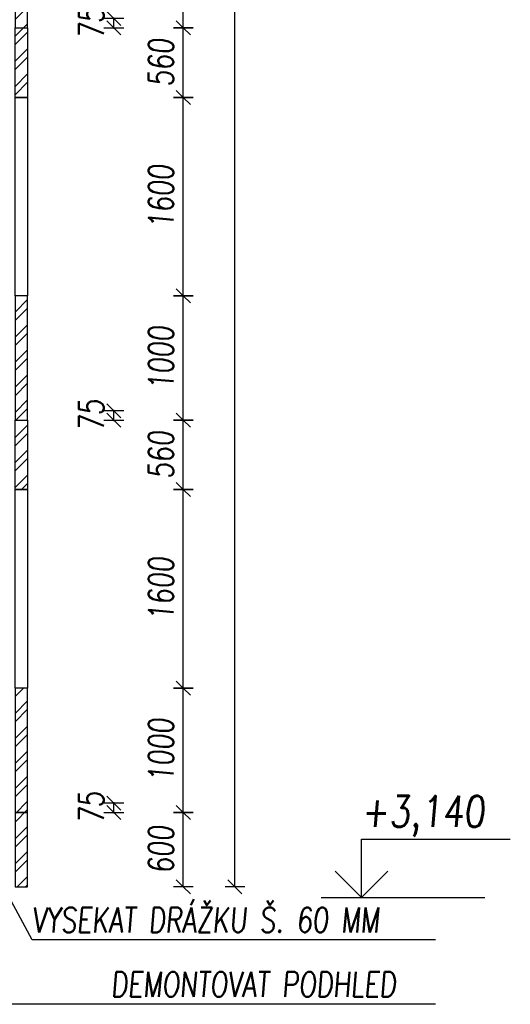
# Model space of a CAD drawing. Header units: millimetres. Extents: x 22267 to 193155, y 329430 to 541733.
# Tile 45 of 89: x 152825 to 156773, y 346809 to 354741. Entities that reach past the tile are written whole.
import ezdxf

# ---------------------------------------------------------------- set-up
doc = ezdxf.new("R2010")
doc.units = ezdxf.units.MM
for name, color, linetype in [('BOURÁNÍ FASÁDY', 30, 'Continuous'), ('KOTY', 7, 'Continuous'), ('KOTY_100', 7, 'Continuous'), ('KÓTY BP FASÁDA', 255, 'Continuous'), ('KÓTY BP PODLAHA', 255, 'Continuous')]:
    doc.layers.add(name, color=color, linetype=linetype)
doc.styles.add('CS-ROMANS', font='romans.shx', dxfattribs={"width": 0.75, "oblique": 5})
doc.styles.add('CS-ROMANS_100', font='romans.shx', dxfattribs={"width": 0.75, "oblique": 5, "height": 200})
doc.styles.add('ROMANS', font='romans.shx', dxfattribs={"width": 0.75, "oblique": 5, "height": 200})
doc.dimstyles.new('A_KÓTA_100', dxfattribs={"dimtxt": 200, "dimasz": 4, "dimexe": 100, "dimexo": 1500, "dimgap": 80, "dimtad": 1, "dimdec": 0, "dimdsep": 46, "dimtxsty": 'CS-ROMANS_100', "dimblk": 'KOT_CARA20', "dimcen": 90, "dimse1": 1, "dimse2": 1, "dimclrd": 256, "dimclre": 256, "dimclrt": 256, "dimadec": 0, "dimazin": 0, "dimtfac": 1, "dimtdec": 0, "dimtix": 1, "dimtmove": 2, "dimatfit": 3, "dimldrblk": 'OBLIQUE', "dimfxl": 1, "dimfxlon": 1, "dimtolj": 1, "dimarcsym": 0})

# ---------------------------------------------------------------- blocks, each defined once
blk = doc.blocks.new('VÝŠKOVÁ KÓTA 1')
at = {"ltscale": 0.25}
for p, q in [((0, 3.758), (9.586, 3.758)), ((0, 0), (0, 3.758)), ((0, 0), (-1.697, 1.697)), ((0, 0), (1.697, 1.697))]:
    blk.add_line(p, q, dxfattribs=at)
at = {"style": 'ROMANS', "oblique": 5, "width": 0.8}
blk.add_attdef('VÝŠKA', (0, 4.539), '', height=2, dxfattribs=at)
blk = doc.blocks.new('KOT_CARA20')
for p, q in [((0, 20), (0, -20)), ((0, 0), (-14.1, -14.1)), ((0, 0), (14.1, 14.1))]:
    blk.add_line(p, q)
blk = doc.blocks.new('*D2899')
at = {"layer": 'Defpoints', "color": 0, "transparency": 16777216}
for p in [(153222.1, 351590.5), (153581.9, 351590.5), (153222.1, 351515.5)]:
    blk.add_point(p, dxfattribs=at)
at = {"layer": 'KÓTY BP FASÁDA', "lineweight": -2, "transparency": 16777216}
for p, q in [((153581.9, 351594.5), (153581.9, 351598.5)), ((153581.9, 351515.5), (153581.9, 351590.5)), ((153581.9, 351511.5), (153581.9, 351507.5))]:
    blk.add_line(p, q, dxfattribs=at)
at = {"layer": 'KÓTY BP FASÁDA', "lineweight": -2, "transparency": 16777216, "xscale": 4, "yscale": 4, "zscale": 4}
for p, rotation in [((153581.9, 351590.5), 270), ((153581.9, 351515.5), 90)]:
    blk.add_blockref('KOT_CARA20', p, dxfattribs=dict(at, rotation=rotation))
at = {"layer": 'KÓTY BP FASÁDA', "transparency": 16777216, "insert": (153401.9, 351553), "char_height": 200, "attachment_point": 5, "rotation": 90, "style": 'CS-ROMANS_100'}
blk.add_mtext('\\A1;75', dxfattribs=at)
blk = doc.blocks.new('_OBLIQUE')
at = {"color": 0, "linetype": 'ByBlock', "ltscale": 15}
blk.add_line((-0.5, -0.5), (0.5, 0.5), dxfattribs=at)
blk = doc.blocks.new('*D2903')
at = {"layer": 'Defpoints', "color": 0, "transparency": 16777216}
for p in [(153222.1, 348430.5), (153581.9, 348430.5), (153222.1, 348355.5)]:
    blk.add_point(p, dxfattribs=at)
at = {"layer": 'KÓTY BP FASÁDA', "lineweight": -2, "transparency": 16777216}
for p, q in [((153581.9, 348434.5), (153581.9, 348438.5)), ((153581.9, 348355.5), (153581.9, 348430.5)), ((153581.9, 348351.5), (153581.9, 348347.5))]:
    blk.add_line(p, q, dxfattribs=at)
at = {"layer": 'KÓTY BP FASÁDA', "lineweight": -2, "transparency": 16777216, "xscale": 4, "yscale": 4, "zscale": 4}
for p, rotation in [((153581.9, 348430.5), 270), ((153581.9, 348355.5), 90)]:
    blk.add_blockref('KOT_CARA20', p, dxfattribs=dict(at, rotation=rotation))
at = {"layer": 'KÓTY BP FASÁDA', "transparency": 16777216, "insert": (153401.9, 348393), "char_height": 200, "attachment_point": 5, "rotation": 90, "style": 'CS-ROMANS_100'}
blk.add_mtext('\\A1;75', dxfattribs=at)
blk = doc.blocks.new('*D2905')
at = {"layer": 'Defpoints', "color": 0, "transparency": 16777216}
for p in [(153222.1, 354750.5), (153581.9, 354750.5), (153222.1, 354675.5)]:
    blk.add_point(p, dxfattribs=at)
at = {"layer": 'KÓTY BP FASÁDA', "lineweight": -2, "transparency": 16777216}
for p, q in [((153581.9, 354754.5), (153581.9, 354758.5)), ((153581.9, 354675.5), (153581.9, 354750.5)), ((153581.9, 354671.5), (153581.9, 354667.5))]:
    blk.add_line(p, q, dxfattribs=at)
at = {"layer": 'KÓTY BP FASÁDA', "lineweight": -2, "transparency": 16777216, "xscale": 4, "yscale": 4, "zscale": 4}
for p, rotation in [((153581.9, 354750.5), 270), ((153581.9, 354675.5), 90)]:
    blk.add_blockref('KOT_CARA20', p, dxfattribs=dict(at, rotation=rotation))
at = {"layer": 'KÓTY BP FASÁDA', "transparency": 16777216, "insert": (153401.9, 354713), "char_height": 200, "attachment_point": 5, "rotation": 90, "style": 'CS-ROMANS_100'}
blk.add_mtext('\\A1;75', dxfattribs=at)
blk = doc.blocks.new('*D3025')
at = {"layer": 'Defpoints', "color": 0, "transparency": 16777216}
for p in [(152837.4, 348355.5), (154141.6, 348355.5), (152887.4, 347755.5)]:
    blk.add_point(p, dxfattribs=at)
at = {"layer": 'KÓTY BP FASÁDA', "lineweight": -2, "transparency": 16777216}
blk.add_line((154141.6, 347759.5), (154141.6, 348351.5), dxfattribs=at)
at = {"layer": 'KÓTY BP FASÁDA', "lineweight": -2, "transparency": 16777216, "xscale": 4, "yscale": 4, "zscale": 4}
for p, rotation in [((154141.6, 348355.5), 90), ((154141.6, 347755.5), 270)]:
    blk.add_blockref('KOT_CARA20', p, dxfattribs=dict(at, rotation=rotation))
at = {"layer": 'KÓTY BP FASÁDA', "transparency": 16777216, "insert": (153961.6, 348055.5), "char_height": 200, "attachment_point": 5, "rotation": 90, "style": 'CS-ROMANS_100'}
blk.add_mtext('\\A1;600', dxfattribs=at)
blk = doc.blocks.new('*D3026')
at = {"layer": 'Defpoints', "color": 0, "transparency": 16777216}
for p in [(152887.4, 349355.5), (154141.6, 349355.5), (152837.4, 348355.5)]:
    blk.add_point(p, dxfattribs=at)
at = {"layer": 'KÓTY BP FASÁDA', "lineweight": -2, "transparency": 16777216}
blk.add_line((154141.6, 348359.5), (154141.6, 349351.5), dxfattribs=at)
at = {"layer": 'KÓTY BP FASÁDA', "lineweight": -2, "transparency": 16777216, "xscale": 4, "yscale": 4, "zscale": 4}
for p, rotation in [((154141.6, 349355.5), 90), ((154141.6, 348355.5), 270)]:
    blk.add_blockref('KOT_CARA20', p, dxfattribs=dict(at, rotation=rotation))
at = {"layer": 'KÓTY BP FASÁDA', "transparency": 16777216, "insert": (153961.6, 348855.5), "char_height": 200, "attachment_point": 5, "rotation": 90, "style": 'CS-ROMANS_100'}
blk.add_mtext('\\A1;1000', dxfattribs=at)
blk = doc.blocks.new('*D3028')
at = {"layer": 'Defpoints', "color": 0, "transparency": 16777216}
for p in [(152837.4, 350955.5), (154141.6, 350955.5), (152887.4, 349355.5)]:
    blk.add_point(p, dxfattribs=at)
at = {"layer": 'KÓTY BP FASÁDA', "lineweight": -2, "transparency": 16777216}
blk.add_line((154141.6, 349359.5), (154141.6, 350951.5), dxfattribs=at)
at = {"layer": 'KÓTY BP FASÁDA', "lineweight": -2, "transparency": 16777216, "xscale": 4, "yscale": 4, "zscale": 4}
for p, rotation in [((154141.6, 350955.5), 90), ((154141.6, 349355.5), 270)]:
    blk.add_blockref('KOT_CARA20', p, dxfattribs=dict(at, rotation=rotation))
at = {"layer": 'KÓTY BP FASÁDA', "transparency": 16777216, "insert": (153961.6, 350155.5), "char_height": 200, "attachment_point": 5, "rotation": 90, "style": 'CS-ROMANS_100'}
blk.add_mtext('\\A1;1600', dxfattribs=at)
blk = doc.blocks.new('*D3029')
at = {"layer": 'Defpoints', "color": 0, "transparency": 16777216}
for p in [(152837.4, 351515.5), (154141.6, 351515.5), (152837.4, 350955.5)]:
    blk.add_point(p, dxfattribs=at)
at = {"layer": 'KÓTY BP FASÁDA', "lineweight": -2, "transparency": 16777216}
blk.add_line((154141.6, 350959.5), (154141.6, 351511.5), dxfattribs=at)
at = {"layer": 'KÓTY BP FASÁDA', "lineweight": -2, "transparency": 16777216, "xscale": 4, "yscale": 4, "zscale": 4}
for p, rotation in [((154141.6, 351515.5), 90), ((154141.6, 350955.5), 270)]:
    blk.add_blockref('KOT_CARA20', p, dxfattribs=dict(at, rotation=rotation))
at = {"layer": 'KÓTY BP FASÁDA', "transparency": 16777216, "insert": (153961.6, 351235.5), "char_height": 200, "attachment_point": 5, "rotation": 90, "style": 'CS-ROMANS_100'}
blk.add_mtext('\\A1;560', dxfattribs=at)
blk = doc.blocks.new('*D3030')
at = {"layer": 'Defpoints', "color": 0, "transparency": 16777216}
for p in [(152837.4, 352515.5), (154141.6, 352515.5), (152837.4, 351515.5)]:
    blk.add_point(p, dxfattribs=at)
at = {"layer": 'KÓTY BP FASÁDA', "lineweight": -2, "transparency": 16777216}
blk.add_line((154141.6, 351519.5), (154141.6, 352511.5), dxfattribs=at)
at = {"layer": 'KÓTY BP FASÁDA', "lineweight": -2, "transparency": 16777216, "xscale": 4, "yscale": 4, "zscale": 4}
for p, rotation in [((154141.6, 352515.5), 90), ((154141.6, 351515.5), 270)]:
    blk.add_blockref('KOT_CARA20', p, dxfattribs=dict(at, rotation=rotation))
at = {"layer": 'KÓTY BP FASÁDA', "transparency": 16777216, "insert": (153961.6, 352015.5), "char_height": 200, "attachment_point": 5, "rotation": 90, "style": 'CS-ROMANS_100'}
blk.add_mtext('\\A1;1000', dxfattribs=at)
blk = doc.blocks.new('*D3031')
at = {"layer": 'Defpoints', "color": 0, "transparency": 16777216}
for p in [(152837.4, 354115.5), (154141.6, 354115.5), (152837.4, 352515.5)]:
    blk.add_point(p, dxfattribs=at)
at = {"layer": 'KÓTY BP FASÁDA', "lineweight": -2, "transparency": 16777216}
blk.add_line((154141.6, 352519.5), (154141.6, 354111.5), dxfattribs=at)
at = {"layer": 'KÓTY BP FASÁDA', "lineweight": -2, "transparency": 16777216, "xscale": 4, "yscale": 4, "zscale": 4}
for p, rotation in [((154141.6, 354115.5), 90), ((154141.6, 352515.5), 270)]:
    blk.add_blockref('KOT_CARA20', p, dxfattribs=dict(at, rotation=rotation))
at = {"layer": 'KÓTY BP FASÁDA', "transparency": 16777216, "insert": (153961.6, 353315.5), "char_height": 200, "attachment_point": 5, "rotation": 90, "style": 'CS-ROMANS_100'}
blk.add_mtext('\\A1;1600', dxfattribs=at)
blk = doc.blocks.new('*D3032')
at = {"layer": 'Defpoints', "color": 0, "transparency": 16777216}
for p in [(152837.4, 354675.5), (154141.6, 354675.5), (152837.4, 354115.5)]:
    blk.add_point(p, dxfattribs=at)
at = {"layer": 'KÓTY BP FASÁDA', "lineweight": -2, "transparency": 16777216}
blk.add_line((154141.6, 354119.5), (154141.6, 354671.5), dxfattribs=at)
at = {"layer": 'KÓTY BP FASÁDA', "lineweight": -2, "transparency": 16777216, "xscale": 4, "yscale": 4, "zscale": 4}
for p, rotation in [((154141.6, 354675.5), 90), ((154141.6, 354115.5), 270)]:
    blk.add_blockref('KOT_CARA20', p, dxfattribs=dict(at, rotation=rotation))
at = {"layer": 'KÓTY BP FASÁDA', "transparency": 16777216, "insert": (153961.6, 354395.5), "char_height": 200, "attachment_point": 5, "rotation": 90, "style": 'CS-ROMANS_100'}
blk.add_mtext('\\A1;560', dxfattribs=at)
blk = doc.blocks.new('*D3013')
at = {"layer": 'Defpoints', "color": 0, "transparency": 16777216}
for p in [(152837.4, 355675.5), (154141.6, 355675.5), (152837.4, 354675.5)]:
    blk.add_point(p, dxfattribs=at)
at = {"layer": 'KÓTY BP FASÁDA', "lineweight": -2, "transparency": 16777216}
blk.add_line((154141.6, 354679.5), (154141.6, 355671.5), dxfattribs=at)
at = {"layer": 'KÓTY BP FASÁDA', "lineweight": -2, "transparency": 16777216, "xscale": 4, "yscale": 4, "zscale": 4}
for p, rotation in [((154141.6, 355675.5), 90), ((154141.6, 354675.5), 270)]:
    blk.add_blockref('KOT_CARA20', p, dxfattribs=dict(at, rotation=rotation))
at = {"layer": 'KÓTY BP FASÁDA', "transparency": 16777216, "insert": (153961.6, 355175.5), "char_height": 200, "attachment_point": 5, "rotation": 90, "style": 'CS-ROMANS_100'}
blk.add_mtext('\\A1;1000', dxfattribs=at)
blk = doc.blocks.new('*D3033')
at = {"layer": 'Defpoints', "color": 0, "transparency": 16777216}
for p in [(152837.4, 407305.5), (154557, 407305.5), (152887.4, 347755.5)]:
    blk.add_point(p, dxfattribs=at)
at = {"layer": 'KOTY_100', "lineweight": -2, "transparency": 16777216}
blk.add_line((154557, 347759.5), (154557, 407301.5), dxfattribs=at)
at = {"layer": 'KOTY_100', "lineweight": -2, "transparency": 16777216, "xscale": 4, "yscale": 4, "zscale": 4}
for p, rotation in [((154557, 407305.5), 90), ((154557, 347755.5), 270)]:
    blk.add_blockref('KOT_CARA20', p, dxfattribs=dict(at, rotation=rotation))
at = {"layer": 'KOTY_100', "transparency": 16777216, "insert": (154377, 377530.5), "char_height": 200, "attachment_point": 5, "rotation": 90, "style": 'CS-ROMANS_100'}
blk.add_mtext('\\A1;59550', dxfattribs=at)

msp = doc.modelspace()

# ---------------------------------------------------------------- hatches: boundary and pattern name
at = {"layer": 'BOURÁNÍ FASÁDY'}
h = msp.add_hatch(dxfattribs=at)
h.set_pattern_fill('ANSI32', color=256, scale=15)
h.set_pattern_definition([(45, (122276.44, 0), (-101.02788, 101.02788), []), (45, (122343.79, 0), (-101.02788, 101.02788), [])])
h.paths.add_polyline_path([(152787.4, 406600.5), (152887.4, 406600.5), (152887.4, 407305.5), (152787.4, 407305.5)])
h.paths.add_polyline_path([(152787.4, 404675.5), (152887.4, 404675.5), (152887.4, 406600.5), (152787.4, 406600.5)])
h.paths.add_polyline_path([(152887.4, 402075.5), (152787.4, 402075.5), (152787.4, 403075.5), (152887.4, 403075.5)])
h.paths.add_polyline_path([(152787.4, 401515.5), (152887.4, 401515.5), (152887.4, 402075.5), (152787.4, 402075.5)])
h.paths.add_polyline_path([(152887.4, 398915.5), (152787.4, 398915.5), (152787.4, 399915.5), (152887.4, 399915.5)])
h.paths.add_polyline_path([(152787.4, 398355.5), (152887.4, 398355.5), (152887.4, 398915.5), (152787.4, 398915.5)])
h.paths.add_polyline_path([(152887.4, 395755.5), (152787.4, 395755.5), (152787.4, 396755.5), (152887.4, 396755.5)])
h.paths.add_polyline_path([(152787.4, 395195.5), (152887.4, 395195.5), (152887.4, 395755.5), (152787.4, 395755.5)])
h.paths.add_polyline_path([(152887.4, 392595.5), (152787.4, 392595.5), (152787.4, 393595.5), (152887.4, 393595.5)])
h.paths.add_polyline_path([(152787.4, 392035.5), (152887.4, 392035.5), (152887.4, 392595.5), (152787.4, 392595.5)])
h.paths.add_polyline_path([(152887.4, 389435.5), (152787.4, 389435.5), (152787.4, 390435.5), (152887.4, 390435.5)])
h.paths.add_polyline_path([(152787.4, 388875.5), (152887.4, 388875.5), (152887.4, 389435.5), (152787.4, 389435.5)])
h.paths.add_polyline_path([(152787.4, 385715.5), (152887.4, 385715.5), (152887.4, 386275.5), (152787.4, 386275.5)])
h.paths.add_polyline_path([(152887.4, 386275.5), (152787.4, 386275.5), (152787.4, 387275.5), (152887.4, 387275.5)])
h.paths.add_polyline_path([(152887.4, 383115.5), (152787.4, 383115.5), (152787.4, 384115.5), (152887.4, 384115.5)])
h.paths.add_polyline_path([(152787.4, 382555.5), (152887.4, 382555.5), (152887.4, 383115.5), (152787.4, 383115.5)])
h.paths.add_polyline_path([(152887.4, 379955.5), (152787.4, 379955.5), (152787.4, 380955.5), (152887.4, 380955.5)])
h.paths.add_polyline_path([(152787.4, 379395.5), (152887.4, 379395.5), (152887.4, 379955.5), (152787.4, 379955.5)])
h.paths.add_polyline_path([(152887.4, 376795.5), (152787.4, 376795.5), (152787.4, 377795.5), (152887.4, 377795.5)])
h.paths.add_polyline_path([(152787.4, 376235.5), (152887.4, 376235.5), (152887.4, 376795.5), (152787.4, 376795.5)])
h.paths.add_polyline_path([(152887.4, 373635.5), (152787.4, 373635.5), (152787.4, 374635.5), (152887.4, 374635.5)])
h.paths.add_polyline_path([(152787.4, 373075.5), (152887.4, 373075.5), (152887.4, 373635.5), (152787.4, 373635.5)])
h.paths.add_polyline_path([(152887.4, 370475.5), (152787.4, 370475.5), (152787.4, 371475.5), (152887.4, 371475.5)])
h.paths.add_polyline_path([(152787.4, 369915.5), (152887.4, 369915.5), (152887.4, 370475.5), (152787.4, 370475.5)])
h.paths.add_polyline_path([(152887.4, 367315.5), (152787.4, 367315.5), (152787.4, 368315.5), (152887.4, 368315.5)])
h.paths.add_polyline_path([(152787.4, 366755.5), (152887.4, 366755.5), (152887.4, 367315.5), (152787.4, 367315.5)])
h.paths.add_polyline_path([(152887.4, 364155.5), (152787.4, 364155.5), (152787.4, 365155.5), (152887.4, 365155.5)])
h.paths.add_polyline_path([(152787.4, 363595.5), (152887.4, 363595.5), (152887.4, 364155.5), (152787.4, 364155.5)])
h.paths.add_polyline_path([(152887.4, 360995.5), (152787.4, 360995.5), (152787.4, 361995.5), (152887.4, 361995.5)])
h.paths.add_polyline_path([(152787.4, 360435.5), (152887.4, 360435.5), (152887.4, 360995.5), (152787.4, 360995.5)])
h.paths.add_polyline_path([(152887.4, 357835.5), (152787.4, 357835.5), (152787.4, 358835.5), (152887.4, 358835.5)])
h.paths.add_polyline_path([(152787.4, 357275.5), (152887.4, 357275.5), (152887.4, 357835.5), (152787.4, 357835.5)])
h.paths.add_polyline_path([(152887.4, 354675.5), (152787.4, 354675.5), (152787.4, 355675.5), (152887.4, 355675.5)])
h.paths.add_polyline_path([(152787.4, 354115.5), (152887.4, 354115.5), (152887.4, 354675.5), (152787.4, 354675.5)])
h.paths.add_polyline_path([(152887.4, 351515.5), (152787.4, 351515.5), (152787.4, 352515.5), (152887.4, 352515.5)])
h.paths.add_polyline_path([(152787.4, 350955.5), (152887.4, 350955.5), (152887.4, 351515.5), (152787.4, 351515.5)])
h.paths.add_polyline_path([(152887.4, 347755.5), (152787.4, 347755.5), (152787.4, 348355.5), (152887.4, 348355.5)])
h.paths.add_polyline_path([(152887.4, 348355.5), (152787.4, 348355.5), (152787.4, 349355.5), (152887.4, 349355.5)])

# ---------------------------------------------------------------- linework, layer by layer
for points in [[(152787.4, 354675.5), (152887.4, 354675.5), (152887.4, 355675.5), (152787.4, 355675.5)], [(152887.4, 354115.5), (152787.4, 354115.5), (152787.4, 354675.5), (152887.4, 354675.5)], [(152887.4, 352515.5), (152787.4, 352515.5), (152787.4, 354115.5), (152887.4, 354115.5)], [(152787.4, 351515.5), (152887.4, 351515.5), (152887.4, 352515.5), (152787.4, 352515.5)], [(152887.4, 350955.5), (152787.4, 350955.5), (152787.4, 351515.5), (152887.4, 351515.5)], [(152887.4, 349355.5), (152787.4, 349355.5), (152787.4, 350955.5), (152887.4, 350955.5)], [(152787.4, 348355.5), (152887.4, 348355.5), (152887.4, 349355.5), (152787.4, 349355.5)], [(152787.4, 347755.5), (152887.4, 347755.5), (152887.4, 348355.5), (152787.4, 348355.5)]]:
    msp.add_lwpolyline(points, close=True, dxfattribs=at)
at = {"layer": 'KOTY', "linetype": 'ByBlock'}
msp.add_line((155251.8, 347670.5), (156568.9, 347670.5), dxfattribs=at)
at = {"layer": 'KÓTY BP PODLAHA'}
for p, q in [((152924.8, 347327.7), (152387.4, 348324.2)), ((156170.2, 347327.7), (152924.8, 347327.7)), ((156170.2, 346809), (152240.1, 346809))]:
    msp.add_line(p, q, dxfattribs=at)

# ---------------------------------------------------------------- block references
at = {"layer": 'KOTY', "xscale": 125, "yscale": 125, "zscale": 125}
msp.add_blockref('VÝŠKOVÁ KÓTA 1', (155574.7, 347670.5), dxfattribs=at).add_auto_attribs({'VÝŠKA': '+3,140'})

# ---------------------------------------------------------------- texts
at = {"layer": 'KÓTY BP PODLAHA', "ltscale": 15, "style": 'CS-ROMANS', "oblique": 5, "width": 0.75}
for s, p in [('VYSEKAT DRÁŽKU Š. 60 MM', (152923, 347388.6)), ('DEMONTOVAT PODHLED', (153558.7, 346869.8))]:
    msp.add_text(s, height=200, dxfattribs=at).set_placement(p)

# ---------------------------------------------------------------- dimensions: what is measured, and where the dimension line sits
at = {"layer": 'KOTY_100'}
dim = msp.add_linear_dim(base=(154557, 407305.5), p1=(152887.4, 347755.5), p2=(152837.4, 407305.5), angle=90, dimstyle='A_KÓTA_100', dxfattribs=at)
dim.commit()
dim.dimension.update_dxf_attribs({"geometry": '*D3033', "text_midpoint": (154377, 377530.5)})
at = {"layer": 'KÓTY BP FASÁDA'}
for base, p1, p2, picture, middle in [((154141.6, 355675.5), (152837.4, 354675.5), (152837.4, 355675.5), '*D3013', (153961.6, 355175.5)), ((153581.9, 354750.5), (153222.1, 354675.5), (153222.1, 354750.5), '*D2905', (153401.9, 354713)), ((154141.6, 354675.5), (152837.4, 354115.5), (152837.4, 354675.5), '*D3032', (153961.6, 354395.5)), ((154141.6, 354115.5), (152837.4, 352515.5), (152837.4, 354115.5), '*D3031', (153961.6, 353315.5)), ((154141.6, 352515.5), (152837.4, 351515.5), (152837.4, 352515.5), '*D3030', (153961.6, 352015.5)), ((153581.9, 351590.5), (153222.1, 351515.5), (153222.1, 351590.5), '*D2899', (153401.9, 351553)), ((154141.6, 351515.5), (152837.4, 350955.5), (152837.4, 351515.5), '*D3029', (153961.6, 351235.5)), ((154141.6, 350955.5), (152887.4, 349355.5), (152837.4, 350955.5), '*D3028', (153961.6, 350155.5)), ((154141.6, 349355.5), (152837.4, 348355.5), (152887.4, 349355.5), '*D3026', (153961.6, 348855.5)), ((153581.9, 348430.5), (153222.1, 348355.5), (153222.1, 348430.5), '*D2903', (153401.9, 348393)), ((154141.6, 348355.5), (152887.4, 347755.5), (152837.4, 348355.5), '*D3025', (153961.6, 348055.5))]:
    dim = msp.add_linear_dim(base=base, p1=p1, p2=p2, angle=90, dimstyle='A_KÓTA_100', dxfattribs=at)
    dim.commit()
    dim.dimension.update_dxf_attribs({"geometry": picture, "text_midpoint": middle})

doc.saveas('drawing.dxf')
